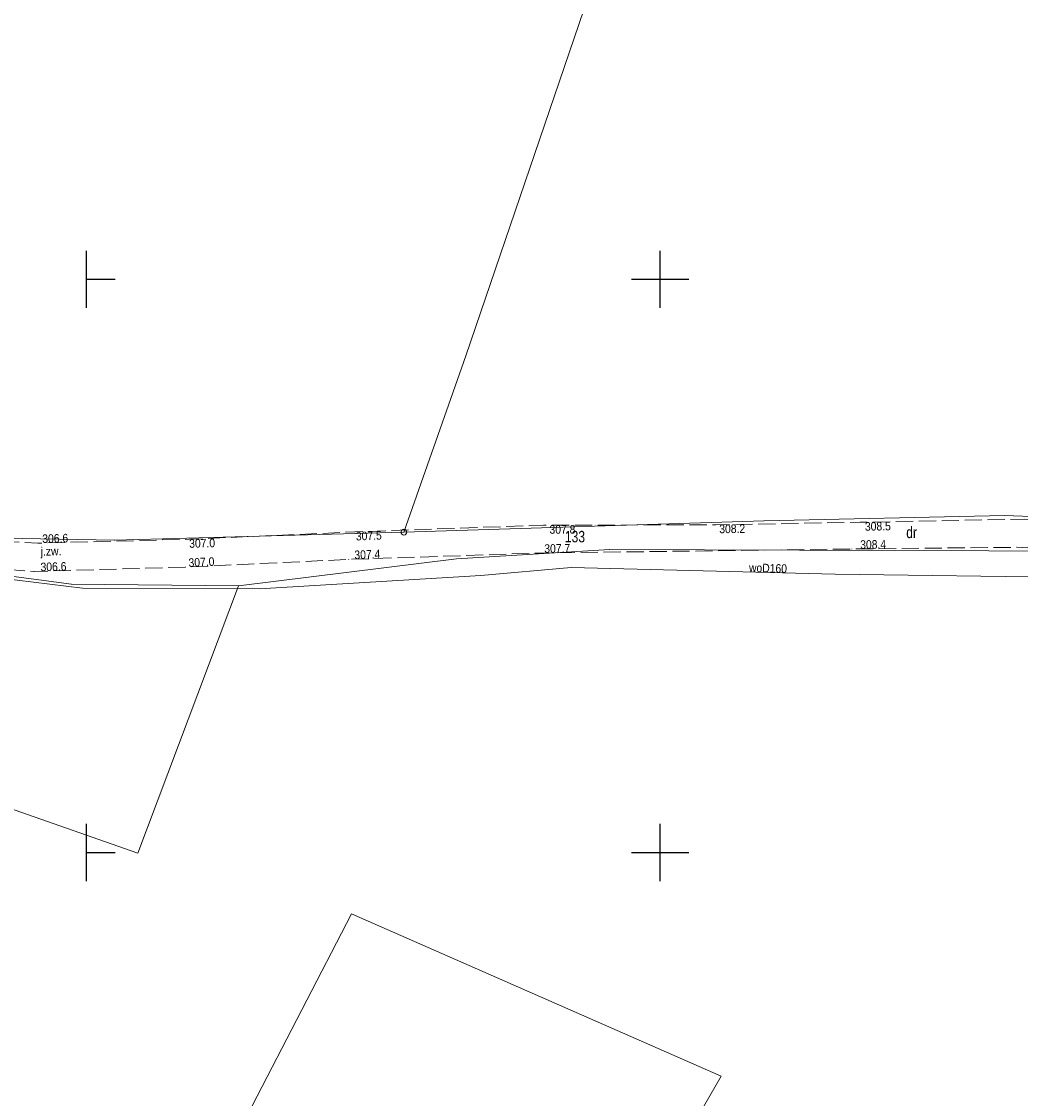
# Model space of a CAD drawing. Header units: metres. Extents: x 7423100 to 7431699, y 5527887 to 5533362.
# Tile 8 of 114: x 7427594 to 7427681, y 5529629 to 5529722. Entities that reach past the tile are written whole.
import ezdxf
from ezdxf.enums import TextEntityAlignment as Align

# ---------------------------------------------------------------- set-up
doc = ezdxf.new("R2010")
doc.units = ezdxf.units.M
doc.header["$MEASUREMENT"] = 0
doc.linetypes.add('1.5_0.5', pattern=[2, 1.5, -0.5])
doc.linetypes.add('219-500', pattern=[0])
doc.layers.get('0').update_dxf_attribs({"color": 2, "linetype": 'CONTINUOUS', "lineweight": 5})
for name, color, linetype in [('202-punkt graniczny', 7, 'CONTINUOUS'), ('203-punkt graniczny', 7, 'CONTINUOUS'), ('210-oznaczenie konturu użytku gruntowego', 7, 'CONTINUOUS'), ('211-numer działki ewidencyjnej', 7, 'CONTINUOUS'), ('217-kontur klasyfikacyjny', 7, 'CONTINUOUS'), ('218-kontur użytku gruntowego', 7, 'CONTINUOUS'), ('219-działka ewidencyjna', 7, 'CONTINUOUS'), ('jezdnia', 7, 'CONTINUOUS'), ('jezdnia-Atr17', 7, 'CONTINUOUS'), ('pikieta naturalna', 7, 'CONTINUOUS'), ('pikieta naturalna-Atr2', 7, 'CONTINUOUS'), ('przewód wodociągowy', 7, 'CONTINUOUS'), ('przewód wodociągowy-Atr1', 7, 'CONTINUOUS'), ('Wstawianie ramki sekcyjnej z opisem', 7, 'CONTINUOUS')]:
    doc.layers.add(name, color=color, linetype=linetype)
doc.styles.get("Standard").update_dxf_attribs({"font": 'Working1250.shx', "width": 0.75})

# ---------------------------------------------------------------- blocks, each defined once
blk = doc.blocks.new('203')
at = {"linetype": 'Continuous', "lineweight": 0}
h = blk.add_hatch(color=0, dxfattribs=at)
edge = h.paths.add_edge_path()
edge.add_arc((0, 0), 0.045, 0, 360)
blk = doc.blocks.new('202')
at = {"color": 0, "linetype": 'Continuous', "lineweight": 0}
blk.add_circle((0, 0), 0.25, dxfattribs=at)
blk = doc.blocks.new('PW01')
at = {"linetype": 'Continuous', "lineweight": 13}
h = blk.add_hatch(color=0, dxfattribs=at)
edge = h.paths.add_edge_path()
edge.add_arc((0, 0), 0.045, 0, 360)
blk = doc.blocks.new('RAMKA500K')
at = {"color": 0}
for p, q in [((0, 197.5), (0, 202.5)), ((50, 197.5), (50, 202.5)), ((0, 200), (2.5, 200)), ((47.5, 200), (52.5, 200)), ((0, 147.5), (0, 152.5)), ((50, 147.5), (50, 152.5)), ((0, 150), (2.5, 150)), ((47.5, 150), (52.5, 150))]:
    blk.add_line(p, q, dxfattribs=at)

msp = doc.modelspace()

# ---------------------------------------------------------------- linework, layer by layer
at = {"layer": '217-kontur klasyfikacyjny', "color": 92, "linetype": 'Continuous', "lineweight": 18, "flags": 128}
for points in [[(7427659.09, 5529678.94), (7427680.03, 5529679.38)], [(7427680.03, 5529679.38), (7427701.92, 5529678.57)], [(7427627.67, 5529677.94), (7427659.09, 5529678.94)], [(7427591.12, 5529677.44), (7427602.43, 5529677.23)], [(7427602.43, 5529677.23), (7427627.67, 5529677.94)], [(7427645.61, 5529676.43), (7427632.26, 5529675.62)], [(7427695.21, 5529676.25), (7427645.61, 5529676.43)], [(7427632.26, 5529675.62), (7427613.24, 5529673.27)], [(7427613.24, 5529673.27), (7427604.45, 5529649.93)], [(7427604.45, 5529649.93), (7427581.29, 5529658.05)]]:
    msp.add_lwpolyline(points, dxfattribs=at)
at = {"layer": '218-kontur użytku gruntowego', "color": 3, "linetype": 'Continuous', "lineweight": 18, "flags": 128}
for points in [[(7427659.09, 5529678.94), (7427680.03, 5529679.38)], [(7427680.03, 5529679.38), (7427659.09, 5529678.94)], [(7427680.03, 5529679.38), (7427701.92, 5529678.57)], [(7427701.92, 5529678.57), (7427680.03, 5529679.38)], [(7427627.67, 5529677.94), (7427659.09, 5529678.94)], [(7427659.09, 5529678.94), (7427627.67, 5529677.94)], [(7427591.12, 5529677.44), (7427602.43, 5529677.23)], [(7427602.43, 5529677.23), (7427591.12, 5529677.44)], [(7427602.43, 5529677.23), (7427627.67, 5529677.94)], [(7427627.67, 5529677.94), (7427602.43, 5529677.23)], [(7427645.61, 5529676.43), (7427632.26, 5529675.62)], [(7427632.26, 5529675.62), (7427645.61, 5529676.43)], [(7427695.21, 5529676.25), (7427645.61, 5529676.43)], [(7427645.61, 5529676.43), (7427695.21, 5529676.25)], [(7427632.26, 5529675.62), (7427613.24, 5529673.27)], [(7427613.24, 5529673.27), (7427632.26, 5529675.62)], [(7427589.24, 5529674.65), (7427598.67, 5529673.39)], [(7427598.67, 5529673.39), (7427613.24, 5529673.27)], [(7427613.24, 5529673.27), (7427604.45, 5529649.93)], [(7427604.45, 5529649.93), (7427581.29, 5529658.05)], [(7427614.43, 5529627.88), (7427623.09, 5529644.65)], [(7427623.09, 5529644.65), (7427655.34, 5529630.46)], [(7427655.34, 5529630.46), (7427645.76, 5529613.87)]]:
    msp.add_lwpolyline(points, dxfattribs=at)
at = {"layer": '219-działka ewidencyjna', "color": 7, "linetype": '219-500', "lineweight": 18, "flags": 128}
for points in [[(7427633.06, 5529693.32), (7427661.42, 5529776.51)], [(7427627.67, 5529677.94), (7427633.06, 5529693.32)], [(7427659.09, 5529678.94), (7427680.03, 5529679.38)], [(7427680.03, 5529679.38), (7427701.92, 5529678.57)], [(7427627.67, 5529677.94), (7427659.09, 5529678.94)], [(7427591.12, 5529677.44), (7427602.43, 5529677.23)], [(7427602.43, 5529677.23), (7427627.67, 5529677.94)], [(7427632.26, 5529675.62), (7427645.61, 5529676.43)], [(7427645.61, 5529676.43), (7427695.21, 5529676.25)], [(7427613.24, 5529673.27), (7427632.26, 5529675.62)], [(7427589.24, 5529674.65), (7427598.67, 5529673.39)], [(7427613.24, 5529673.27), (7427598.67, 5529673.39)]]:
    msp.add_lwpolyline(points, dxfattribs=at)
at = {"layer": 'jezdnia', "color": 7, "linetype": '1.5_0.5', "lineweight": 18, "flags": 128}
msp.add_lwpolyline([(7427724.47, 5529674.73), (7427729.01, 5529674.4), (7427737.6, 5529675.26), (7427737.57, 5529676.94), (7427737.14, 5529678.71), (7427734.8, 5529677.93), (7427729.97, 5529677.1), (7427714.92, 5529677.55), (7427702.56, 5529677.95), (7427696.55, 5529678.33), (7427681.74, 5529679.07), (7427667.44, 5529678.8), (7427654.85, 5529678.58), (7427639.86, 5529678.55), (7427623.38, 5529677.96), (7427608.94, 5529677.32), (7427595.75, 5529676.98), (7427588.11, 5529677.43), (7427581.16, 5529679.28), (7427566.31, 5529686.09), (7427555.26, 5529691.53), (7427554.48, 5529689.07), (7427564.82, 5529684.05), (7427579.62, 5529677.38), (7427587.24, 5529675.15), (7427595.41, 5529674.5), (7427608.62, 5529674.89), (7427622.85, 5529675.56), (7427639.51, 5529676.12), (7427666.72, 5529676.47), (7427681.12, 5529676.62), (7427695.53, 5529675.99), (7427702.23, 5529675.45), (7427715.04, 5529674.98)], close=True, dxfattribs=at)
at = {"layer": 'przewód wodociągowy', "color": 5, "linetype": 'Continuous', "lineweight": 18, "flags": 128}
msp.add_lwpolyline([(7427591.05, 5529674.1), (7427599.64, 5529673.05), (7427615.06, 5529673), (7427634.37, 5529674.15), (7427642.26, 5529674.87), (7427665.26, 5529674.27), (7427686.45, 5529673.98), (7427689.83, 5529674.03), (7427691.68, 5529674.1), (7427692, 5529685.82), (7427709.52, 5529685.47), (7427728.11, 5529685.13), (7427728.78, 5529685.16), (7427730.38, 5529698.27), (7427733.48, 5529720.21), (7427735.25, 5529733.33)], dxfattribs=at)

# ---------------------------------------------------------------- block references
at = {"layer": '202-punkt graniczny', "color": 7, "linetype": 'Continuous', "lineweight": 18}
msp.add_blockref('202', (7427627.67, 5529677.94), dxfattribs=at)
at = {"layer": '203-punkt graniczny', "color": 7, "linetype": 'Continuous', "lineweight": 18}
for p in [(7427633.06, 5529693.32), (7427680.03, 5529679.38), (7427659.09, 5529678.94), (7427602.43, 5529677.23), (7427645.61, 5529676.43), (7427632.26, 5529675.62), (7427598.67, 5529673.39), (7427613.24, 5529673.27)]:
    msp.add_blockref('203', p, dxfattribs=at)
at = {"layer": 'pikieta naturalna', "color": 7, "linetype": 'Continuous', "lineweight": 13}
for p in [(7427639.86, 5529678.55), (7427654.85, 5529678.58), (7427667.44, 5529678.8), (7427608.94, 5529677.32), (7427623.38, 5529677.96), (7427595.75, 5529676.98), (7427666.72, 5529676.47), (7427681.12, 5529676.62), (7427622.85, 5529675.56), (7427639.51, 5529676.12), (7427595.41, 5529674.5), (7427608.62, 5529674.89)]:
    msp.add_blockref('PW01', p, dxfattribs=at)
at = {"layer": 'Wstawianie ramki sekcyjnej z opisem', "color": 7, "linetype": 'Continuous', "lineweight": 13}
msp.add_blockref('RAMKA500K', (7427600, 5529500), dxfattribs=at)

# ---------------------------------------------------------------- texts
at = {"layer": '210-oznaczenie konturu użytku gruntowego', "color": 3, "linetype": 'Continuous', "lineweight": 18, "width": 0.79}
msp.add_text('dr', height=1, dxfattribs=at).set_placement((7427671.47, 5529677.42))
at = {"layer": '211-numer działki ewidencyjnej', "color": 7, "linetype": 'Continuous', "lineweight": 18, "width": 0.79}
msp.add_text('133', height=1, dxfattribs=at).set_placement((7427641.7, 5529677.05))
at = {"layer": 'jezdnia-Atr17', "color": 7, "width": 0.9}
msp.add_text('j.zw.', height=0.75, rotation=1.477, dxfattribs=at).set_placement((7427596, 5529675.88))
at = {"layer": 'pikieta naturalna-Atr2', "color": 7, "width": 0.9}
for s, rotation, p in [('307.8', 0.115, (7427640.36, 5529678.55)), ('308.2', 1.001, (7427655.16, 5529678.59)), ('308.5', 1.081, (7427667.86, 5529678.81)), ('307.0', 1.477, (7427608.93, 5529677.32)), ('307.5', 2.05, (7427623.46, 5529677.96))]:
    msp.add_text(s, height=0.75, rotation=rotation, dxfattribs=at).set_placement(p, align=Align.TOP_LEFT)
for s, rotation, p in [('306.6', 1.477, (7427596.14, 5529676.99)), ('307.4', 1.925, (7427623.36, 5529675.58)), ('307.7', 0.737, (7427639.91, 5529676.13)), ('308.4', 0.596, (7427667.46, 5529676.48)), ('307.0', 2.695, (7427608.9, 5529674.9)), ('306.6', 1.691, (7427595.99, 5529674.52))]:
    msp.add_text(s, height=0.75, rotation=rotation, dxfattribs=at).set_placement(p)
at = {"layer": 'przewód wodociągowy-Atr1', "color": 5, "width": 0.9}
msp.add_text('woD160', height=0.75, rotation=358.43, dxfattribs=at).set_placement((7427657.75, 5529674.47))

doc.saveas('drawing.dxf')
